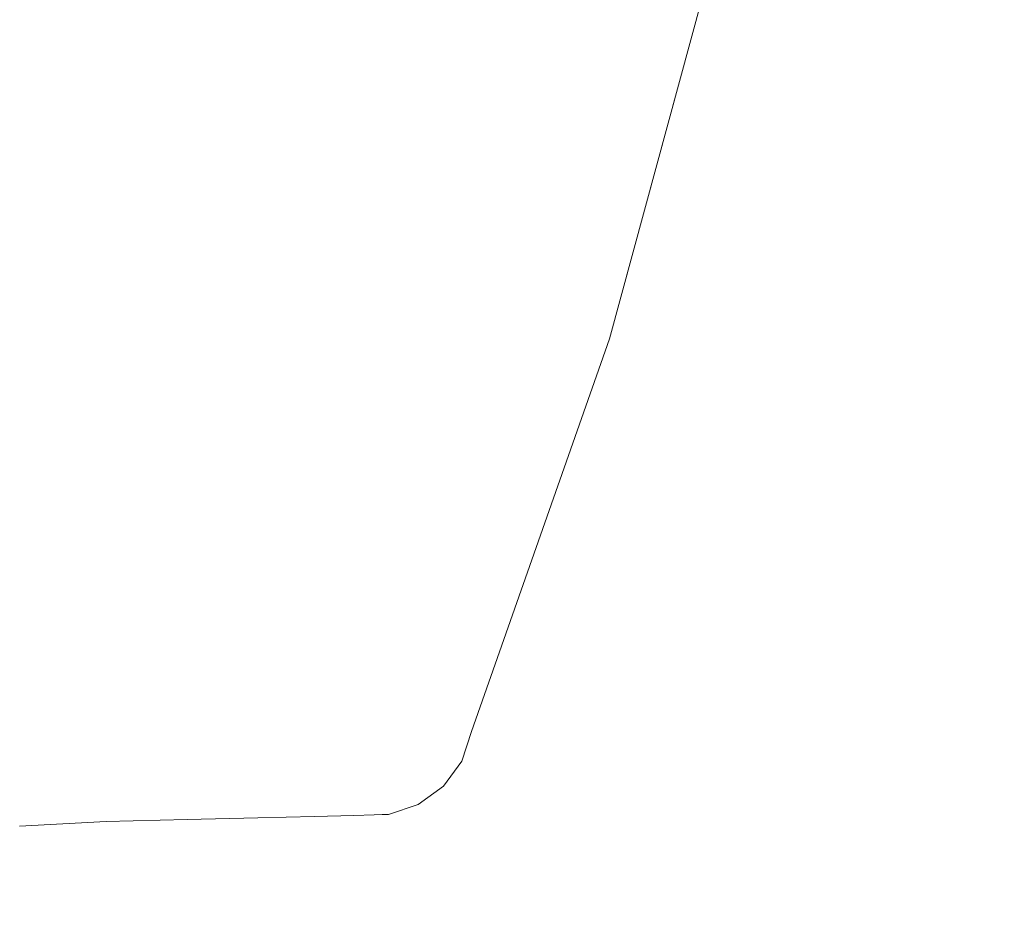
# Model space of a CAD drawing. Header units: millimetres. Extents: x 58537 to 97688, y -8921 to 14216.
# Tile 110 of 189: x 68731 to 68838, y 3295 to 3392. Entities that reach past the tile are written whole.
import ezdxf

# ---------------------------------------------------------------- set-up
doc = ezdxf.new("R2010")
doc.units = ezdxf.units.MM
doc.header["$MEASUREMENT"] = 0
doc.linetypes.add('Wipeout_Contour', pattern=[1000, 0, -1000])
doc.layers.add('Nowe_A-Armatura', color=7, linetype='Continuous')
doc.layers.add('Nowe_A-Wymiary-Zewnętrzne', color=7, linetype='Continuous')
doc.layers.add('Nowe_A-Armatura_Nr_pióra__1', color=7, linetype='Continuous', lineweight=13)
doc.layers.add('Nowe_A-Wymiary-Zewnętrzne_Nr_pióra__46', color=5, linetype='Continuous', lineweight=15)
doc.layers.add('Nowe_A-Wymiary-Zewnętrzne_Nr_pióra__45', color=7, linetype='Continuous', lineweight=15, true_color=0x40a5ff)
doc.layers.add('Nowe_A-Wymiary-Zewnętrzne_Nr_pióra__85', color=7, linetype='Continuous', lineweight=13, true_color=0x80c2ff)
doc.styles.add('STYL_AUTOMATYCZNY_2', font='arial.ttf')
doc.dimstyles.new('STYL_AUTOMATYCZNY__1', dxfattribs={"dimtxt": 125, "dimasz": 47.5, "dimexe": 0.18, "dimexo": 20, "dimgap": 0, "dimtad": 1, "dimdec": 1, "dimlfac": 0.1, "dimzin": 0, "dimdsep": 46, "dimtxsty": 'STYL_AUTOMATYCZNY_2', "dimblk": 'ARROWHEAD_11', "dimblk1": 'ARROWHEAD_11', "dimblk2": 'ARROWHEAD_11', "dimcen": 0.09, "dimclrd": 256, "dimclre": 256, "dimclrt": 5, "dimadec": 1, "dimazin": 0, "dimtfac": 1, "dimtdec": 4, "dimtmove": 0, "dimatfit": 3, "dimfxl": 0, "dimtolj": 1, "dimtzin": 0, "dimarcsym": 0})

# ---------------------------------------------------------------- blocks, each defined once
blk = doc.blocks.new('ElemPrzekroju_168')
at = {"color": 254, "linetype": 'Wipeout_Contour', "lineweight": 0, "ltscale": 1514354.084346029}
blk.add_wipeout([(68617.59, 3301.97), (68617.59, 2890), (69094.59, 2890), (68802.68, 3385.7), (68795.06, 3357.67), (68780.11, 3315.14), (68779.04, 3311.92), (68777.05, 3309.2), (68774.32, 3307.2), (68771.11, 3306.14), (68770.93, 3306.13), (68770.42, 3306.12), (68769.57, 3306.09), (68767.36, 3306.04), (68763.08, 3305.93), (68756.94, 3305.78), (68749.29, 3305.58), (68740.54, 3305.36), (68731.15, 3304.88), (68699.65, 3304.08), (68668.01, 3303.26), (68636.29, 3302.45)], dxfattribs=at).dxf.layer = 'Nowe_A-Armatura'
at = {"color": 254, "linetype": 'Wipeout_Contour', "lineweight": 0, "ltscale": 1449158.234473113}
blk.add_wipeout([(68694.25, 3580), (68700.17, 3579), (68842.29, 3579), (68834.76, 3534.38), (68827.39, 3489.67), (68818.01, 3445.32), (68806.93, 3401.37), (68802.68, 3385.7), (69094.59, 2890), (69094.59, 3700), (69007.54, 3700), (69007.33, 3699.27), (69001.28, 3681.63), (68994.49, 3664.25), (68987.27, 3647.06), (68979.72, 3630), (68954.72, 3630), (68952.32, 3617), (68948.76, 3604.26), (68944.09, 3591.9), (68938.32, 3580)], dxfattribs=at).dxf.layer = 'Nowe_A-Armatura'
blk = doc.blocks.new('ElemPrzekroju_169')
at = {"color": 254, "linetype": 'Wipeout_Contour', "lineweight": 0, "ltscale": 206415.489144}
blk.add_wipeout([(68743.35, 3356.61), (68699.65, 3313.08), (68731.15, 3313.88)], dxfattribs=at).dxf.layer = 'Nowe_A-Armatura'
at = {"color": 254, "linetype": 'Wipeout_Contour', "lineweight": 0, "ltscale": 206552.210263}
blk.add_wipeout([(68773.63, 3307.19), (68769.57, 3306.09), (68770.42, 3306.12)], dxfattribs=at).dxf.layer = 'Nowe_A-Armatura'
at = {"color": 254, "linetype": 'Wipeout_Contour', "lineweight": 0, "ltscale": 206397.514277}
blk.add_wipeout([(68699.65, 3313.08), (68743.35, 3356.61), (68710.6, 3355.97)], dxfattribs=at).dxf.layer = 'Nowe_A-Armatura'
at = {"color": 254, "linetype": 'Wipeout_Contour', "lineweight": 0, "ltscale": 206554.075595}
blk.add_wipeout([(68772.77, 3307.16), (68769.57, 3306.09), (68773.63, 3307.19)], dxfattribs=at).dxf.layer = 'Nowe_A-Armatura'
at = {"color": 254, "linetype": 'Wipeout_Contour', "lineweight": 0, "ltscale": 206454.023175}
blk.add_wipeout([(68752.53, 3400.5), (68710.6, 3355.97), (68743.35, 3356.61)], dxfattribs=at).dxf.layer = 'Nowe_A-Armatura'
at = {"color": 254, "linetype": 'Wipeout_Contour', "lineweight": 0, "ltscale": 206554.162911}
blk.add_wipeout([(68774.15, 3307.2), (68770.42, 3306.12), (68770.93, 3306.13)], dxfattribs=at).dxf.layer = 'Nowe_A-Armatura'
at = {"color": 254, "linetype": 'Wipeout_Contour', "lineweight": 0, "ltscale": 206431.729202}
blk.add_wipeout([(68710.6, 3355.97), (68752.53, 3400.5), (68718.25, 3400.02)], dxfattribs=at).dxf.layer = 'Nowe_A-Armatura'
at = {"color": 254, "linetype": 'Wipeout_Contour', "lineweight": 0, "ltscale": 206556.234213}
blk.add_wipeout([(68773.63, 3307.19), (68770.42, 3306.12), (68774.15, 3307.2)], dxfattribs=at).dxf.layer = 'Nowe_A-Armatura'
at = {"color": 254, "linetype": 'Wipeout_Contour', "lineweight": 0, "ltscale": 206470.755314}
blk.add_wipeout([(68755.25, 3356.88), (68731.15, 3313.88), (68742.77, 3314.18)], dxfattribs=at).dxf.layer = 'Nowe_A-Armatura'
at = {"color": 254, "linetype": 'Wipeout_Contour', "lineweight": 0, "ltscale": 206548.089494}
blk.add_wipeout([(68772.77, 3307.16), (68767.36, 3306.04), (68769.57, 3306.09)], dxfattribs=at).dxf.layer = 'Nowe_A-Armatura'
at = {"color": 254, "linetype": 'Wipeout_Contour', "lineweight": 0, "ltscale": 206473.410651}
blk.add_wipeout([(68731.15, 3313.88), (68755.25, 3356.88), (68743.35, 3356.61)], dxfattribs=at).dxf.layer = 'Nowe_A-Armatura'
at = {"color": 254, "linetype": 'Wipeout_Contour', "lineweight": 0, "ltscale": 206548.826582}
blk.add_wipeout([(68767.36, 3306.04), (68772.77, 3307.16), (68770.36, 3307.11)], dxfattribs=at).dxf.layer = 'Nowe_A-Armatura'
at = {"color": 254, "linetype": 'Wipeout_Contour', "lineweight": 0, "ltscale": 206511.160928}
blk.add_wipeout([(68764.81, 3400.72), (68743.35, 3356.61), (68755.25, 3356.88)], dxfattribs=at).dxf.layer = 'Nowe_A-Armatura'
at = {"color": 254, "linetype": 'Wipeout_Contour', "lineweight": 0, "ltscale": 206455.110823}
blk.add_wipeout([(68742.77, 3314.18), (68731.15, 3310.67), (68742.45, 3311)], dxfattribs=at).dxf.layer = 'Nowe_A-Armatura'
at = {"color": 254, "linetype": 'Wipeout_Contour', "lineweight": 0, "ltscale": 206555.111179}
blk.add_wipeout([(68774.32, 3307.2), (68770.93, 3306.13), (68771.11, 3306.14)], dxfattribs=at).dxf.layer = 'Nowe_A-Armatura'
at = {"color": 254, "linetype": 'Wipeout_Contour', "lineweight": 0, "ltscale": 206510.7624}
blk.add_wipeout([(68743.35, 3356.61), (68764.81, 3400.72), (68752.53, 3400.5)], dxfattribs=at).dxf.layer = 'Nowe_A-Armatura'
at = {"color": 254, "linetype": 'Wipeout_Contour', "lineweight": 0, "ltscale": 206444.978025}
blk.add_wipeout([(68731.15, 3310.67), (68742.77, 3314.18), (68731.15, 3313.88)], dxfattribs=at).dxf.layer = 'Nowe_A-Armatura'
at = {"color": 254, "linetype": 'Wipeout_Contour', "lineweight": 0, "ltscale": 206557.431105}
blk.add_wipeout([(68774.15, 3307.2), (68771.02, 3306.16), (68774.32, 3307.2)], dxfattribs=at).dxf.layer = 'Nowe_A-Armatura'
at = {"layer": 'Nowe_A-Armatura_Nr_pióra__1', "color": 7, "linetype": 'Continuous', "lineweight": 13}
blk.add_line((68770.93, 3306.13), (68771.11, 3306.14), dxfattribs=at)
at = {"color": 254, "linetype": 'Wipeout_Contour', "lineweight": 0, "ltscale": 206504.50489}
blk.add_wipeout([(68766.53, 3357.11), (68742.77, 3314.18), (68753.59, 3314.45)], dxfattribs=at).dxf.layer = 'Nowe_A-Armatura'
at = {"color": 254, "linetype": 'Wipeout_Contour', "lineweight": 0, "ltscale": 206561.511215}
blk.add_wipeout([(68776.36, 3309.18), (68772.77, 3307.16), (68773.63, 3307.19)], dxfattribs=at).dxf.layer = 'Nowe_A-Armatura'
at = {"color": 254, "linetype": 'Wipeout_Contour', "lineweight": 0, "ltscale": 206508.193126}
blk.add_wipeout([(68742.77, 3314.18), (68766.53, 3357.11), (68755.25, 3356.88)], dxfattribs=at).dxf.layer = 'Nowe_A-Armatura'
at = {"color": 254, "linetype": 'Wipeout_Contour', "lineweight": 0, "ltscale": 206563.002025}
blk.add_wipeout([(68772.77, 3307.16), (68776.36, 3309.18), (68775.51, 3309.16)], dxfattribs=at).dxf.layer = 'Nowe_A-Armatura'
at = {"color": 254, "linetype": 'Wipeout_Contour', "lineweight": 0, "ltscale": 206557.153174}
blk.add_wipeout([(68775.51, 3309.16), (68770.36, 3307.11), (68772.77, 3307.16)], dxfattribs=at).dxf.layer = 'Nowe_A-Armatura'
at = {"color": 254, "linetype": 'Wipeout_Contour', "lineweight": 0, "ltscale": 206557.429077}
blk.add_wipeout([(68772.94, 3309.1), (68770.36, 3307.11), (68775.51, 3309.16)], dxfattribs=at).dxf.layer = 'Nowe_A-Armatura'
at = {"color": 254, "linetype": 'Wipeout_Contour', "lineweight": 0, "ltscale": 206563.482941}
blk.add_wipeout([(68773.63, 3307.19), (68774.15, 3307.2), (68776.87, 3309.19)], dxfattribs=at).dxf.layer = 'Nowe_A-Armatura'
at = {"color": 254, "linetype": 'Wipeout_Contour', "lineweight": 0, "ltscale": 206539.009962}
blk.add_wipeout([(68770.36, 3307.11), (68763.08, 3305.93), (68767.36, 3306.04)], dxfattribs=at).dxf.layer = 'Nowe_A-Armatura'
at = {"color": 254, "linetype": 'Wipeout_Contour', "lineweight": 0, "ltscale": 206565.154584}
blk.add_wipeout([(68776.36, 3309.18), (68773.63, 3307.19), (68776.87, 3309.19)], dxfattribs=at).dxf.layer = 'Nowe_A-Armatura'
at = {"color": 254, "linetype": 'Wipeout_Contour', "lineweight": 0, "ltscale": 206537.559162}
blk.add_wipeout([(68763.08, 3305.93), (68770.36, 3307.11), (68765.58, 3306.99)], dxfattribs=at).dxf.layer = 'Nowe_A-Armatura'
at = {"layer": 'Nowe_A-Armatura_Nr_pióra__1', "color": 7, "linetype": 'Continuous', "lineweight": 13}
for p, q in [((68767.36, 3306.04), (68769.57, 3306.09)), ((68769.57, 3306.09), (68770.42, 3306.12)), ((68770.42, 3306.12), (68770.93, 3306.13))]:
    blk.add_line(p, q, dxfattribs=at)
at = {"color": 254, "linetype": 'Wipeout_Contour', "lineweight": 0, "ltscale": 206569.226903}
blk.add_wipeout([(68778.36, 3311.91), (68775.51, 3309.16), (68776.36, 3309.18)], dxfattribs=at).dxf.layer = 'Nowe_A-Armatura'
at = {"color": 254, "linetype": 'Wipeout_Contour', "lineweight": 0, "ltscale": 206523.6881}
blk.add_wipeout([(68765.58, 3306.99), (68756.94, 3305.78), (68763.08, 3305.93)], dxfattribs=at).dxf.layer = 'Nowe_A-Armatura'
at = {"color": 254, "linetype": 'Wipeout_Contour', "lineweight": 0, "ltscale": 206570.140268}
blk.add_wipeout([(68775.51, 3309.16), (68778.36, 3311.91), (68777.5, 3311.89)], dxfattribs=at).dxf.layer = 'Nowe_A-Armatura'
at = {"color": 254, "linetype": 'Wipeout_Contour', "lineweight": 0, "ltscale": 206519.983109}
blk.add_wipeout([(68758.79, 3306.83), (68756.94, 3305.78), (68765.58, 3306.99)], dxfattribs=at).dxf.layer = 'Nowe_A-Armatura'
at = {"layer": 'Nowe_A-Armatura_Nr_pióra__1', "color": 7, "linetype": 'Continuous', "lineweight": 13}
blk.add_line((68763.08, 3305.93), (68767.36, 3306.04), dxfattribs=at)
at = {"color": 254, "linetype": 'Wipeout_Contour', "lineweight": 0, "ltscale": 206564.680614}
blk.add_wipeout([(68777.5, 3311.89), (68772.94, 3309.1), (68775.51, 3309.16)], dxfattribs=at).dxf.layer = 'Nowe_A-Armatura'
at = {"color": 254, "linetype": 'Wipeout_Contour', "lineweight": 0, "ltscale": 206503.020358}
blk.add_wipeout([(68758.79, 3306.83), (68749.29, 3305.58), (68756.94, 3305.78)], dxfattribs=at).dxf.layer = 'Nowe_A-Armatura'
at = {"color": 254, "linetype": 'Wipeout_Contour', "lineweight": 0, "ltscale": 206564.342467}
blk.add_wipeout([(68772.94, 3309.1), (68777.5, 3311.89), (68774.85, 3311.83)], dxfattribs=at).dxf.layer = 'Nowe_A-Armatura'
at = {"color": 254, "linetype": 'Wipeout_Contour', "lineweight": 0, "ltscale": 206497.277855}
blk.add_wipeout([(68749.29, 3305.58), (68758.79, 3306.83), (68750.43, 3306.62)], dxfattribs=at).dxf.layer = 'Nowe_A-Armatura'
at = {"layer": 'Nowe_A-Armatura_Nr_pióra__1', "color": 7, "linetype": 'Continuous', "lineweight": 13}
blk.add_line((68756.94, 3305.78), (68763.08, 3305.93), dxfattribs=at)
at = {"color": 254, "linetype": 'Wipeout_Contour', "lineweight": 0, "ltscale": 206571.203008}
blk.add_wipeout([(68776.36, 3309.18), (68776.87, 3309.19), (68778.87, 3311.92)], dxfattribs=at).dxf.layer = 'Nowe_A-Armatura'
at = {"color": 254, "linetype": 'Wipeout_Contour', "lineweight": 0, "ltscale": 206478.181163}
blk.add_wipeout([(68750.43, 3306.62), (68740.54, 3305.36), (68749.29, 3305.58)], dxfattribs=at).dxf.layer = 'Nowe_A-Armatura'
at = {"color": 254, "linetype": 'Wipeout_Contour', "lineweight": 0, "ltscale": 206572.273859}
blk.add_wipeout([(68778.36, 3311.91), (68776.36, 3309.18), (68778.87, 3311.92)], dxfattribs=at).dxf.layer = 'Nowe_A-Armatura'
at = {"color": 254, "linetype": 'Wipeout_Contour', "lineweight": 0, "ltscale": 206470.824529}
blk.add_wipeout([(68740.54, 3305.36), (68750.43, 3306.62), (68741.02, 3306.39)], dxfattribs=at).dxf.layer = 'Nowe_A-Armatura'
at = {"layer": 'Nowe_A-Armatura_Nr_pióra__1', "color": 7, "linetype": 'Continuous', "lineweight": 13}
blk.add_line((68749.29, 3305.58), (68756.94, 3305.78), dxfattribs=at)
at = {"color": 254, "linetype": 'Wipeout_Contour', "lineweight": 0, "ltscale": 206574.538082}
blk.add_wipeout([(68779.42, 3315.12), (68777.5, 3311.89), (68778.36, 3311.91)], dxfattribs=at).dxf.layer = 'Nowe_A-Armatura'
at = {"color": 254, "linetype": 'Wipeout_Contour', "lineweight": 0, "ltscale": 206564.436815}
blk.add_wipeout([(68777.05, 3309.2), (68774.15, 3307.2), (68774.32, 3307.2)], dxfattribs=at).dxf.layer = 'Nowe_A-Armatura'
at = {"color": 254, "linetype": 'Wipeout_Contour', "lineweight": 0, "ltscale": 206450.558515}
blk.add_wipeout([(68741.02, 3306.39), (68731.15, 3304.88), (68740.54, 3305.36)], dxfattribs=at).dxf.layer = 'Nowe_A-Armatura'
at = {"color": 254, "linetype": 'Wipeout_Contour', "lineweight": 0, "ltscale": 206574.838253}
blk.add_wipeout([(68777.5, 3311.89), (68779.42, 3315.12), (68778.57, 3315.09)], dxfattribs=at).dxf.layer = 'Nowe_A-Armatura'
at = {"color": 254, "linetype": 'Wipeout_Contour', "lineweight": 0, "ltscale": 206566.252287}
blk.add_wipeout([(68774.15, 3307.2), (68777.05, 3309.2), (68776.87, 3309.19)], dxfattribs=at).dxf.layer = 'Nowe_A-Armatura'
at = {"color": 254, "linetype": 'Wipeout_Contour', "lineweight": 0, "ltscale": 206442.1803}
blk.add_wipeout([(68731.15, 3304.88), (68741.02, 3306.39), (68731.15, 3305.95)], dxfattribs=at).dxf.layer = 'Nowe_A-Armatura'
at = {"layer": 'Nowe_A-Armatura_Nr_pióra__1', "color": 7, "linetype": 'Continuous', "lineweight": 13}
blk.add_line((68731.15, 3304.88), (68740.54, 3305.36), dxfattribs=at)
at = {"color": 254, "linetype": 'Wipeout_Contour', "lineweight": 0, "ltscale": 206569.910638}
blk.add_wipeout([(68778.57, 3315.09), (68774.85, 3311.83), (68777.5, 3311.89)], dxfattribs=at).dxf.layer = 'Nowe_A-Armatura'
at = {"color": 254, "linetype": 'Wipeout_Contour', "lineweight": 0, "ltscale": 206451.991024}
blk.add_wipeout([(68741.77, 3308.32), (68731.15, 3305.95), (68741.02, 3306.39)], dxfattribs=at).dxf.layer = 'Nowe_A-Armatura'
at = {"color": 254, "linetype": 'Wipeout_Contour', "lineweight": 0, "ltscale": 206568.918688}
blk.add_wipeout([(68774.85, 3311.83), (68778.57, 3315.09), (68775.87, 3315.03)], dxfattribs=at).dxf.layer = 'Nowe_A-Armatura'
at = {"color": 254, "linetype": 'Wipeout_Contour', "lineweight": 0, "ltscale": 206443.173268}
blk.add_wipeout([(68731.15, 3305.95), (68741.77, 3308.32), (68731.15, 3307.95)], dxfattribs=at).dxf.layer = 'Nowe_A-Armatura'
at = {"layer": 'Nowe_A-Armatura_Nr_pióra__1', "color": 7, "linetype": 'Continuous', "lineweight": 13}
blk.add_line((68740.54, 3305.36), (68749.29, 3305.58), dxfattribs=at)
at = {"color": 254, "linetype": 'Wipeout_Contour', "lineweight": 0, "ltscale": 206576.550801}
blk.add_wipeout([(68778.36, 3311.91), (68778.87, 3311.92), (68779.93, 3315.13)], dxfattribs=at).dxf.layer = 'Nowe_A-Armatura'
at = {"color": 254, "linetype": 'Wipeout_Contour', "lineweight": 0, "ltscale": 206453.725117}
blk.add_wipeout([(68742.45, 3311), (68731.15, 3307.95), (68741.77, 3308.32)], dxfattribs=at).dxf.layer = 'Nowe_A-Armatura'
at = {"color": 254, "linetype": 'Wipeout_Contour', "lineweight": 0, "ltscale": 206576.95246}
blk.add_wipeout([(68779.42, 3315.12), (68778.36, 3311.91), (68779.93, 3315.13)], dxfattribs=at).dxf.layer = 'Nowe_A-Armatura'
at = {"color": 254, "linetype": 'Wipeout_Contour', "lineweight": 0, "ltscale": 206444.214744}
blk.add_wipeout([(68731.15, 3307.95), (68742.45, 3311), (68731.15, 3310.67)], dxfattribs=at).dxf.layer = 'Nowe_A-Armatura'
at = {"color": 254, "linetype": 'Wipeout_Contour', "lineweight": 0, "ltscale": 206594.263726}
blk.add_wipeout([(68794.27, 3357.65), (68778.57, 3315.09), (68779.42, 3315.12)], dxfattribs=at).dxf.layer = 'Nowe_A-Armatura'
at = {"color": 254, "linetype": 'Wipeout_Contour', "lineweight": 0, "ltscale": 206487.808458}
blk.add_wipeout([(68753.59, 3314.45), (68742.45, 3311), (68753.01, 3311.27)], dxfattribs=at).dxf.layer = 'Nowe_A-Armatura'
at = {"color": 254, "linetype": 'Wipeout_Contour', "lineweight": 0, "ltscale": 206572.183203}
blk.add_wipeout([(68779.04, 3311.92), (68776.87, 3309.19), (68777.05, 3309.2)], dxfattribs=at).dxf.layer = 'Nowe_A-Armatura'
at = {"color": 254, "linetype": 'Wipeout_Contour', "lineweight": 0, "ltscale": 206481.386776}
blk.add_wipeout([(68751.82, 3308.58), (68741.02, 3306.39), (68750.43, 3306.62)], dxfattribs=at).dxf.layer = 'Nowe_A-Armatura'
at = {"color": 254, "linetype": 'Wipeout_Contour', "lineweight": 0, "ltscale": 206609.334113}
blk.add_wipeout([(68778.57, 3315.09), (68794.27, 3357.65), (68793.28, 3357.64)], dxfattribs=at).dxf.layer = 'Nowe_A-Armatura'
at = {"color": 254, "linetype": 'Wipeout_Contour', "lineweight": 0, "ltscale": 206478.68563}
blk.add_wipeout([(68742.45, 3311), (68753.59, 3314.45), (68742.77, 3314.18)], dxfattribs=at).dxf.layer = 'Nowe_A-Armatura'
at = {"color": 254, "linetype": 'Wipeout_Contour', "lineweight": 0, "ltscale": 206573.345771}
blk.add_wipeout([(68776.87, 3309.19), (68779.04, 3311.92), (68778.87, 3311.92)], dxfattribs=at).dxf.layer = 'Nowe_A-Armatura'
at = {"color": 254, "linetype": 'Wipeout_Contour', "lineweight": 0, "ltscale": 206473.650482}
blk.add_wipeout([(68741.02, 3306.39), (68751.82, 3308.58), (68741.77, 3308.32)], dxfattribs=at).dxf.layer = 'Nowe_A-Armatura'
at = {"color": 254, "linetype": 'Wipeout_Contour', "lineweight": 0, "ltscale": 206589.618374}
blk.add_wipeout([(68793.28, 3357.64), (68775.87, 3315.03), (68778.57, 3315.09)], dxfattribs=at).dxf.layer = 'Nowe_A-Armatura'
at = {"color": 254, "linetype": 'Wipeout_Contour', "lineweight": 0, "ltscale": 206602.816638}
blk.add_wipeout([(68775.87, 3315.03), (68793.28, 3357.64), (68790.35, 3357.58)], dxfattribs=at).dxf.layer = 'Nowe_A-Armatura'
at = {"color": 254, "linetype": 'Wipeout_Contour', "lineweight": 0, "ltscale": 206546.033326}
blk.add_wipeout([(68755.25, 3356.88), (68766.53, 3357.11), (68776.48, 3400.92)], dxfattribs=at).dxf.layer = 'Nowe_A-Armatura'
at = {"color": 254, "linetype": 'Wipeout_Contour', "lineweight": 0, "ltscale": 206596.247223}
blk.add_wipeout([(68779.42, 3315.12), (68779.93, 3315.13), (68794.87, 3357.67)], dxfattribs=at).dxf.layer = 'Nowe_A-Armatura'
at = {"color": 254, "linetype": 'Wipeout_Contour', "lineweight": 0, "ltscale": 206546.577314}
blk.add_wipeout([(68755.25, 3356.88), (68776.48, 3400.92), (68764.81, 3400.72)], dxfattribs=at).dxf.layer = 'Nowe_A-Armatura'
at = {"color": 254, "linetype": 'Wipeout_Contour', "lineweight": 0, "ltscale": 206611.748746}
blk.add_wipeout([(68779.42, 3315.12), (68794.87, 3357.67), (68794.27, 3357.65)], dxfattribs=at).dxf.layer = 'Nowe_A-Armatura'
at = {"color": 254, "linetype": 'Wipeout_Contour', "lineweight": 0, "ltscale": 206534.805997}
blk.add_wipeout([(68776.53, 3357.32), (68753.59, 3314.45), (68763.03, 3314.7)], dxfattribs=at).dxf.layer = 'Nowe_A-Armatura'
at = {"color": 254, "linetype": 'Wipeout_Contour', "lineweight": 0, "ltscale": 206577.602647}
blk.add_wipeout([(68780.11, 3315.14), (68778.87, 3311.92), (68779.04, 3311.92)], dxfattribs=at).dxf.layer = 'Nowe_A-Armatura'
at = {"color": 254, "linetype": 'Wipeout_Contour', "lineweight": 0, "ltscale": 206540.253711}
blk.add_wipeout([(68753.59, 3314.45), (68776.53, 3357.32), (68766.53, 3357.11)], dxfattribs=at).dxf.layer = 'Nowe_A-Armatura'
at = {"color": 254, "linetype": 'Wipeout_Contour', "lineweight": 0, "ltscale": 206577.978217}
blk.add_wipeout([(68778.87, 3311.92), (68780.11, 3315.14), (68779.93, 3315.13)], dxfattribs=at).dxf.layer = 'Nowe_A-Armatura'
at = {"layer": 'Nowe_A-Armatura_Nr_pióra__1', "color": 7, "linetype": 'Continuous', "lineweight": 13}
blk.add_line((68779.04, 3311.92), (68777.05, 3309.2), dxfattribs=at)
at = {"color": 254, "linetype": 'Wipeout_Contour', "lineweight": 0, "ltscale": 206597.159345}
blk.add_wipeout([(68795.06, 3357.67), (68779.93, 3315.13), (68780.11, 3315.14)], dxfattribs=at).dxf.layer = 'Nowe_A-Armatura'
at = {"color": 254, "linetype": 'Wipeout_Contour', "lineweight": 0, "ltscale": 206517.076619}
blk.add_wipeout([(68763.03, 3314.7), (68753.01, 3311.27), (68762.25, 3311.5)], dxfattribs=at).dxf.layer = 'Nowe_A-Armatura'
at = {"color": 254, "linetype": 'Wipeout_Contour', "lineweight": 0, "ltscale": 206613.028197}
blk.add_wipeout([(68794.87, 3357.67), (68779.93, 3315.13), (68795.06, 3357.67)], dxfattribs=at).dxf.layer = 'Nowe_A-Armatura'
at = {"color": 254, "linetype": 'Wipeout_Contour', "lineweight": 0, "ltscale": 206509.474711}
blk.add_wipeout([(68753.01, 3311.27), (68763.03, 3314.7), (68753.59, 3314.45)], dxfattribs=at).dxf.layer = 'Nowe_A-Armatura'
at = {"color": 254, "linetype": 'Wipeout_Contour', "lineweight": 0, "ltscale": 206577.726334}
blk.add_wipeout([(68786.86, 3401.08), (68766.53, 3357.11), (68776.53, 3357.32)], dxfattribs=at).dxf.layer = 'Nowe_A-Armatura'
at = {"color": 254, "linetype": 'Wipeout_Contour', "lineweight": 0, "ltscale": 206641.622409}
blk.add_wipeout([(68805.87, 3401.36), (68793.28, 3357.64), (68794.27, 3357.65)], dxfattribs=at).dxf.layer = 'Nowe_A-Armatura'
at = {"color": 254, "linetype": 'Wipeout_Contour', "lineweight": 0, "ltscale": 206484.996515}
blk.add_wipeout([(68753.01, 3311.27), (68741.77, 3308.32), (68751.82, 3308.58)], dxfattribs=at).dxf.layer = 'Nowe_A-Armatura'
at = {"color": 254, "linetype": 'Wipeout_Contour', "lineweight": 0, "ltscale": 206579.863086}
blk.add_wipeout([(68776.48, 3400.92), (68766.53, 3357.11), (68786.86, 3401.08)], dxfattribs=at).dxf.layer = 'Nowe_A-Armatura'
at = {"color": 254, "linetype": 'Wipeout_Contour', "lineweight": 0, "ltscale": 206653.256779}
blk.add_wipeout([(68793.28, 3357.64), (68805.87, 3401.36), (68804.54, 3401.34)], dxfattribs=at).dxf.layer = 'Nowe_A-Armatura'
at = {"color": 254, "linetype": 'Wipeout_Contour', "lineweight": 0, "ltscale": 206476.626838}
blk.add_wipeout([(68741.77, 3308.32), (68753.01, 3311.27), (68742.45, 3311)], dxfattribs=at).dxf.layer = 'Nowe_A-Armatura'
at = {"color": 254, "linetype": 'Wipeout_Contour', "lineweight": 0, "ltscale": 206636.240398}
blk.add_wipeout([(68804.54, 3401.34), (68790.35, 3357.58), (68793.28, 3357.64)], dxfattribs=at).dxf.layer = 'Nowe_A-Armatura'
at = {"color": 254, "linetype": 'Wipeout_Contour', "lineweight": 0, "ltscale": 206559.967747}
blk.add_wipeout([(68784.63, 3357.47), (68763.03, 3314.7), (68770.59, 3314.89)], dxfattribs=at).dxf.layer = 'Nowe_A-Armatura'
at = {"color": 254, "linetype": 'Wipeout_Contour', "lineweight": 0, "ltscale": 206508.112104}
blk.add_wipeout([(68760.71, 3308.79), (68750.43, 3306.62), (68758.79, 3306.83)], dxfattribs=at).dxf.layer = 'Nowe_A-Armatura'
at = {"color": 254, "linetype": 'Wipeout_Contour', "lineweight": 0, "ltscale": 206645.918191}
blk.add_wipeout([(68790.35, 3357.58), (68804.54, 3401.34), (68801.35, 3401.29)], dxfattribs=at).dxf.layer = 'Nowe_A-Armatura'
at = {"color": 254, "linetype": 'Wipeout_Contour', "lineweight": 0, "ltscale": 206567.729742}
blk.add_wipeout([(68776.53, 3357.32), (68763.03, 3314.7), (68784.63, 3357.47)], dxfattribs=at).dxf.layer = 'Nowe_A-Armatura'
at = {"color": 254, "linetype": 'Wipeout_Contour', "lineweight": 0, "ltscale": 206501.945592}
blk.add_wipeout([(68750.43, 3306.62), (68760.71, 3308.79), (68751.82, 3308.58)], dxfattribs=at).dxf.layer = 'Nowe_A-Armatura'
at = {"color": 254, "linetype": 'Wipeout_Contour', "lineweight": 0, "ltscale": 206644.037444}
blk.add_wipeout([(68806.67, 3401.37), (68794.27, 3357.65), (68794.87, 3357.67)], dxfattribs=at).dxf.layer = 'Nowe_A-Armatura'
at = {"color": 254, "linetype": 'Wipeout_Contour', "lineweight": 0, "ltscale": 206541.337733}
blk.add_wipeout([(68762.25, 3311.5), (68769.67, 3311.69), (68770.59, 3314.89)], dxfattribs=at).dxf.layer = 'Nowe_A-Armatura'
at = {"color": 254, "linetype": 'Wipeout_Contour', "lineweight": 0, "ltscale": 206656.337067}
blk.add_wipeout([(68794.27, 3357.65), (68806.67, 3401.37), (68805.87, 3401.36)], dxfattribs=at).dxf.layer = 'Nowe_A-Armatura'
at = {"color": 254, "linetype": 'Wipeout_Contour', "lineweight": 0, "ltscale": 206535.685922}
blk.add_wipeout([(68763.03, 3314.7), (68762.25, 3311.5), (68770.59, 3314.89)], dxfattribs=at).dxf.layer = 'Nowe_A-Armatura'
at = {"color": 254, "linetype": 'Wipeout_Contour', "lineweight": 0, "ltscale": 206645.121494}
blk.add_wipeout([(68794.87, 3357.67), (68795.06, 3357.67), (68806.93, 3401.37)], dxfattribs=at).dxf.layer = 'Nowe_A-Armatura'
at = {"color": 254, "linetype": 'Wipeout_Contour', "lineweight": 0, "ltscale": 206513.226911}
blk.add_wipeout([(68762.25, 3311.5), (68751.82, 3308.58), (68760.71, 3308.79)], dxfattribs=at).dxf.layer = 'Nowe_A-Armatura'
at = {"color": 254, "linetype": 'Wipeout_Contour', "lineweight": 0, "ltscale": 206657.94949}
blk.add_wipeout([(68806.67, 3401.37), (68794.87, 3357.67), (68806.93, 3401.37)], dxfattribs=at).dxf.layer = 'Nowe_A-Armatura'
at = {"color": 254, "linetype": 'Wipeout_Contour', "lineweight": 0, "ltscale": 206506.429235}
blk.add_wipeout([(68751.82, 3308.58), (68762.25, 3311.5), (68753.01, 3311.27)], dxfattribs=at).dxf.layer = 'Nowe_A-Armatura'
at = {"color": 254, "linetype": 'Wipeout_Contour', "lineweight": 0, "ltscale": 206604.337928}
blk.add_wipeout([(68795.32, 3401.2), (68776.53, 3357.32), (68784.63, 3357.47)], dxfattribs=at).dxf.layer = 'Nowe_A-Armatura'
at = {"color": 254, "linetype": 'Wipeout_Contour', "lineweight": 0, "ltscale": 206530.51808}
blk.add_wipeout([(68758.79, 3306.83), (68765.58, 3306.99), (68767.9, 3308.97)], dxfattribs=at).dxf.layer = 'Nowe_A-Armatura'
at = {"color": 254, "linetype": 'Wipeout_Contour', "lineweight": 0, "ltscale": 206608.628424}
blk.add_wipeout([(68776.53, 3357.32), (68795.32, 3401.2), (68786.86, 3401.08)], dxfattribs=at).dxf.layer = 'Nowe_A-Armatura'
at = {"color": 254, "linetype": 'Wipeout_Contour', "lineweight": 0, "ltscale": 206526.315539}
blk.add_wipeout([(68760.71, 3308.79), (68758.79, 3306.83), (68767.9, 3308.97)], dxfattribs=at).dxf.layer = 'Nowe_A-Armatura'
at = {"color": 254, "linetype": 'Wipeout_Contour', "lineweight": 0, "ltscale": 206578.599245}
blk.add_wipeout([(68790.35, 3357.58), (68770.59, 3314.89), (68775.87, 3315.03)], dxfattribs=at).dxf.layer = 'Nowe_A-Armatura'
at = {"color": 254, "linetype": 'Wipeout_Contour', "lineweight": 0, "ltscale": 206589.016264}
blk.add_wipeout([(68770.59, 3314.89), (68790.35, 3357.58), (68784.63, 3357.47)], dxfattribs=at).dxf.layer = 'Nowe_A-Armatura'
at = {"layer": 'Nowe_A-Armatura_Nr_pióra__1', "color": 7, "linetype": 'Continuous', "lineweight": 13}
blk.add_line((68780.11, 3315.14), (68779.04, 3311.92), dxfattribs=at)
at = {"color": 254, "linetype": 'Wipeout_Contour', "lineweight": 0, "ltscale": 206624.265451}
blk.add_wipeout([(68801.35, 3401.29), (68784.63, 3357.47), (68790.35, 3357.58)], dxfattribs=at).dxf.layer = 'Nowe_A-Armatura'
at = {"color": 254, "linetype": 'Wipeout_Contour', "lineweight": 0, "ltscale": 206559.266541}
blk.add_wipeout([(68775.87, 3315.03), (68769.67, 3311.69), (68774.85, 3311.83)], dxfattribs=at).dxf.layer = 'Nowe_A-Armatura'
at = {"color": 254, "linetype": 'Wipeout_Contour', "lineweight": 0, "ltscale": 206631.119778}
blk.add_wipeout([(68795.32, 3401.2), (68784.63, 3357.47), (68801.35, 3401.29)], dxfattribs=at).dxf.layer = 'Nowe_A-Armatura'
at = {"color": 254, "linetype": 'Wipeout_Contour', "lineweight": 0, "ltscale": 206555.893101}
blk.add_wipeout([(68769.67, 3311.69), (68775.87, 3315.03), (68770.59, 3314.89)], dxfattribs=at).dxf.layer = 'Nowe_A-Armatura'
at = {"layer": 'Nowe_A-Armatura_Nr_pióra__1', "color": 7, "linetype": 'Continuous', "lineweight": 13}
for p, q in [((68806.93, 3401.37), (68795.06, 3357.67)), ((68795.06, 3357.67), (68780.11, 3315.14))]:
    blk.add_line(p, q, dxfattribs=at)
at = {"color": 254, "linetype": 'Wipeout_Contour', "lineweight": 0, "ltscale": 206536.785481}
blk.add_wipeout([(68760.71, 3308.79), (68767.9, 3308.97), (68769.67, 3311.69)], dxfattribs=at).dxf.layer = 'Nowe_A-Armatura'
at = {"color": 254, "linetype": 'Wipeout_Contour', "lineweight": 0, "ltscale": 206531.933373}
blk.add_wipeout([(68762.25, 3311.5), (68760.71, 3308.79), (68769.67, 3311.69)], dxfattribs=at).dxf.layer = 'Nowe_A-Armatura'
at = {"color": 254, "linetype": 'Wipeout_Contour', "lineweight": 0, "ltscale": 206547.218208}
blk.add_wipeout([(68765.58, 3306.99), (68770.36, 3307.11), (68772.94, 3309.1)], dxfattribs=at).dxf.layer = 'Nowe_A-Armatura'
at = {"color": 254, "linetype": 'Wipeout_Contour', "lineweight": 0, "ltscale": 206545.229404}
blk.add_wipeout([(68765.58, 3306.99), (68772.94, 3309.1), (68767.9, 3308.97)], dxfattribs=at).dxf.layer = 'Nowe_A-Armatura'
at = {"layer": 'Nowe_A-Armatura_Nr_pióra__1', "color": 7, "linetype": 'Continuous', "lineweight": 13}
blk.add_line((68771.11, 3306.14), (68774.32, 3307.2), dxfattribs=at)
at = {"color": 254, "linetype": 'Wipeout_Contour', "lineweight": 0, "ltscale": 206554.268435}
blk.add_wipeout([(68774.85, 3311.83), (68767.9, 3308.97), (68772.94, 3309.1)], dxfattribs=at).dxf.layer = 'Nowe_A-Armatura'
at = {"color": 254, "linetype": 'Wipeout_Contour', "lineweight": 0, "ltscale": 206551.64318}
blk.add_wipeout([(68767.9, 3308.97), (68774.85, 3311.83), (68769.67, 3311.69)], dxfattribs=at).dxf.layer = 'Nowe_A-Armatura'
at = {"layer": 'Nowe_A-Armatura_Nr_pióra__1', "color": 7, "linetype": 'Continuous', "lineweight": 13}
blk.add_line((68777.05, 3309.2), (68774.32, 3307.2), dxfattribs=at)
blk = doc.blocks.new('*D977')
at = {"layer": 'Nowe_A-Wymiary-Zewnętrzne_Nr_pióra__45', "linetype": 'Continuous', "lineweight": 15, "true_color": 0x40a5ff}
for points in [[(66434, 5430), (66434.95, 5425.22), (66437.66, 5421.16), (66441.72, 5418.45), (66446.5, 5417.5), (66451.28, 5418.45), (66455.34, 5421.16), (66458.05, 5425.22), (66459, 5430), (66458.05, 5434.78), (66455.34, 5438.84), (66451.28, 5441.55), (66446.5, 5442.5), (66441.72, 5441.55), (66437.66, 5438.84), (66434.95, 5434.78)], [(66434, 2890), (66434.95, 2885.22), (66437.66, 2881.16), (66441.72, 2878.45), (66446.5, 2877.5), (66451.28, 2878.45), (66455.34, 2881.16), (66458.05, 2885.22), (66459, 2890), (66458.05, 2894.78), (66455.34, 2898.84), (66451.28, 2901.55), (66446.5, 2902.5), (66441.72, 2901.55), (66437.66, 2898.84), (66434.95, 2894.78)]]:
    blk.add_hatch(color=161, dxfattribs=at).paths.add_polyline_path(points)
at = {"layer": 'Nowe_A-Wymiary-Zewnętrzne_Nr_pióra__45', "color": 161, "linetype": 'Continuous', "lineweight": 15, "true_color": 0x40a5ff}
for centre in [(66446.5, 5430), (66446.5, 2890)]:
    blk.add_circle(centre, 12.5, dxfattribs=at)
at = {"layer": 'Nowe_A-Wymiary-Zewnętrzne_Nr_pióra__85', "color": 151, "linetype": 'Continuous', "lineweight": 13, "true_color": 0x80c2ff}
for p, q in [((66446.5, 2902.5), (66446.5, 5417.5)), ((66434, 2890), (66399.62, 2890)), ((66493.37, 2890), (66459, 2890))]:
    blk.add_line(p, q, dxfattribs=at)
at = {"layer": 'Nowe_A-Wymiary-Zewnętrzne_Nr_pióra__46', "color": 5, "lineweight": 15, "char_height": 125, "attachment_point": 7, "rotation": 90, "style": 'STYL_AUTOMATYCZNY_2'}
for s, insert in [('\\A1;{\\pql;\\fArial|b0|i0|c238|p0;\\W1.000000;21,0}', (66421.5, 5083.85)), ('\\A1;{\\pql;\\fArial|b0|i0|c238|p0;\\W1.000000;254,0}', (66421.5, 3945.5)), ('\\A1;{\\pql;\\fArial|b0|i0|c238|p0;\\W1.000000;14,0}', (66421.5, 2902.5))]:
    blk.add_mtext(s, dxfattribs=dict(at, insert=insert))
blk = doc.blocks.new('ARROWHEAD_11')
at = {"color": 0, "linetype": 'Continuous', "lineweight": 0}
blk.add_line((0, 0), (-1, 0), dxfattribs=at)
at = {"color": 0, "linetype": 'Continuous', "lineweight": 0, "const_width": 0.25, "flags": 128}
blk.add_lwpolyline([(-0.125, 0, 1), (0.125, 0, 1)], format="xyb", close=True, dxfattribs=at)
blk = doc.blocks.new('*D1017')
at = {"layer": 'Nowe_A-Wymiary-Zewnętrzne_Nr_pióra__45', "linetype": 'Continuous', "lineweight": 15, "true_color": 0x40a5ff}
for points in [[(93173.54, 5090), (93174.49, 5085.22), (93177.2, 5081.16), (93181.25, 5078.45), (93186.04, 5077.5), (93190.82, 5078.45), (93194.88, 5081.16), (93197.59, 5085.22), (93198.54, 5090), (93197.59, 5094.78), (93194.88, 5098.84), (93190.82, 5101.55), (93186.04, 5102.5), (93181.25, 5101.55), (93177.2, 5098.84), (93174.49, 5094.78)], [(93173.54, 2890), (93174.49, 2885.22), (93177.2, 2881.16), (93181.25, 2878.45), (93186.04, 2877.5), (93190.82, 2878.45), (93194.88, 2881.16), (93197.59, 2885.22), (93198.54, 2890), (93197.59, 2894.78), (93194.88, 2898.84), (93190.82, 2901.55), (93186.04, 2902.5), (93181.25, 2901.55), (93177.2, 2898.84), (93174.49, 2894.78)]]:
    blk.add_hatch(color=161, dxfattribs=at).paths.add_polyline_path(points)
at = {"layer": 'Nowe_A-Wymiary-Zewnętrzne_Nr_pióra__45', "color": 161, "linetype": 'Continuous', "lineweight": 15, "true_color": 0x40a5ff}
for centre in [(93186.04, 5090), (93186.04, 2890)]:
    blk.add_circle(centre, 12.5, dxfattribs=at)
at = {"layer": 'Nowe_A-Wymiary-Zewnętrzne_Nr_pióra__85', "color": 151, "linetype": 'Continuous', "lineweight": 13, "true_color": 0x80c2ff}
for p, q in [((93173.54, 5090), (93139.16, 5090)), ((93232.91, 5090), (93198.54, 5090)), ((93186.04, 2902.5), (93186.04, 5077.5)), ((93173.54, 2890), (93139.16, 2890)), ((93232.91, 2890), (93198.54, 2890))]:
    blk.add_line(p, q, dxfattribs=at)
at = {"layer": 'Nowe_A-Wymiary-Zewnętrzne_Nr_pióra__46', "color": 5, "lineweight": 15, "char_height": 125, "attachment_point": 7, "rotation": 90, "style": 'STYL_AUTOMATYCZNY_2'}
for s, insert in [('\\A1;{\\pql;\\fArial|b0|i0|c238|p0;\\W1.000000;220,0}', (93161.04, 3942.33)), ('\\A1;{\\pql;\\fArial|b0|i0|c238|p0;\\W1.000000;14,0}', (93161.04, 2902.5))]:
    blk.add_mtext(s, dxfattribs=dict(at, insert=insert))
blk = doc.blocks.new('*D1027')
at = {"layer": 'Nowe_A-Wymiary-Zewnętrzne_Nr_pióra__45', "linetype": 'Continuous', "lineweight": 15, "true_color": 0x40a5ff}
for points in [[(93506.73, 12845.37), (93507.68, 12840.59), (93510.39, 12836.54), (93514.45, 12833.83), (93519.23, 12832.87), (93524.01, 12833.83), (93528.07, 12836.54), (93530.78, 12840.59), (93531.73, 12845.37), (93530.78, 12850.16), (93528.07, 12854.21), (93524.01, 12856.92), (93519.23, 12857.87), (93514.45, 12856.92), (93510.39, 12854.21), (93507.68, 12850.16)], [(93506.73, -450), (93507.68, -454.78), (93510.39, -458.84), (93514.45, -461.55), (93519.23, -462.5), (93524.01, -461.55), (93528.07, -458.84), (93530.78, -454.78), (93531.73, -450), (93530.78, -445.22), (93528.07, -441.16), (93524.01, -438.45), (93519.23, -437.5), (93514.45, -438.45), (93510.39, -441.16), (93507.68, -445.22)]]:
    blk.add_hatch(color=161, dxfattribs=at).paths.add_polyline_path(points)
at = {"layer": 'Nowe_A-Wymiary-Zewnętrzne_Nr_pióra__45', "color": 161, "linetype": 'Continuous', "lineweight": 15, "true_color": 0x40a5ff}
for centre in [(93519.23, 12845.37), (93519.23, -450)]:
    blk.add_circle(centre, 12.5, dxfattribs=at)
at = {"layer": 'Nowe_A-Wymiary-Zewnętrzne_Nr_pióra__85', "color": 151, "linetype": 'Continuous', "lineweight": 13, "true_color": 0x80c2ff}
for p, q in [((93519.23, 12857.87), (93519.23, 12870.37)), ((93506.73, 12845.37), (93472.36, 12845.37)), ((93566.11, 12845.37), (93531.73, 12845.37)), ((93519.23, -437.5), (93519.23, 12832.87)), ((93506.73, -450), (93472.36, -450)), ((93566.11, -450), (93531.73, -450)), ((93519.23, -475), (93519.23, -462.5))]:
    blk.add_line(p, q, dxfattribs=at)
at = {"layer": 'Nowe_A-Wymiary-Zewnętrzne_Nr_pióra__46', "color": 5, "lineweight": 15, "insert": (93494.23, 5911.71), "char_height": 125, "attachment_point": 7, "rotation": 90, "style": 'STYL_AUTOMATYCZNY_2'}
blk.add_mtext('\\A1;{\\pql;\\fArial|b0|i0|c238|p0;\\W1.000000;1\xa0329,5}', dxfattribs=at)
blk = doc.blocks.new('*D1036')
at = {"layer": 'Nowe_A-Wymiary-Zewnętrzne_Nr_pióra__45', "linetype": 'Continuous', "lineweight": 15, "true_color": 0x40a5ff}
for points in [[(90228.51, 5430), (90229.46, 5425.22), (90232.17, 5421.16), (90236.23, 5418.45), (90241.01, 5417.5), (90245.79, 5418.45), (90249.85, 5421.16), (90252.56, 5425.22), (90253.51, 5430), (90252.56, 5434.78), (90249.85, 5438.84), (90245.79, 5441.55), (90241.01, 5442.5), (90236.23, 5441.55), (90232.17, 5438.84), (90229.46, 5434.78)], [(90228.51, 2890), (90229.46, 2885.22), (90232.17, 2881.16), (90236.23, 2878.45), (90241.01, 2877.5), (90245.79, 2878.45), (90249.85, 2881.16), (90252.56, 2885.22), (90253.51, 2890), (90252.56, 2894.78), (90249.85, 2898.84), (90245.79, 2901.55), (90241.01, 2902.5), (90236.23, 2901.55), (90232.17, 2898.84), (90229.46, 2894.78)]]:
    blk.add_hatch(color=161, dxfattribs=at).paths.add_polyline_path(points)
at = {"layer": 'Nowe_A-Wymiary-Zewnętrzne_Nr_pióra__45', "color": 161, "linetype": 'Continuous', "lineweight": 15, "true_color": 0x40a5ff}
for centre in [(90241.01, 5430), (90241.01, 2890)]:
    blk.add_circle(centre, 12.5, dxfattribs=at)
at = {"layer": 'Nowe_A-Wymiary-Zewnętrzne_Nr_pióra__85', "color": 151, "linetype": 'Continuous', "lineweight": 13, "true_color": 0x80c2ff}
for p, q in [((90241.01, 2902.5), (90241.01, 5417.5)), ((90228.51, 2890), (90194.13, 2890)), ((90287.88, 2890), (90253.51, 2890))]:
    blk.add_line(p, q, dxfattribs=at)
at = {"layer": 'Nowe_A-Wymiary-Zewnętrzne_Nr_pióra__46', "color": 5, "lineweight": 15, "char_height": 125, "attachment_point": 7, "rotation": 90, "style": 'STYL_AUTOMATYCZNY_2'}
for s, insert in [('\\A1;{\\pql;\\fArial|b0|i0|c238|p0;\\W1.000000;21,0}', (90216.01, 5083.85)), ('\\A1;{\\pql;\\fArial|b0|i0|c238|p0;\\W1.000000;254,0}', (90216.01, 3945.5)), ('\\A1;{\\pql;\\fArial|b0|i0|c238|p0;\\W1.000000;14,0}', (90216.01, 2902.5))]:
    blk.add_mtext(s, dxfattribs=dict(at, insert=insert))

msp = doc.modelspace()

# ---------------------------------------------------------------- block references
at = {"layer": 'Nowe_A-Armatura', "lineweight": 0}
msp.add_blockref('ElemPrzekroju_168', (0, 0), dxfattribs=at)

# ---------------------------------------------------------------- next in the draw order: block references
msp.add_blockref('ElemPrzekroju_169', (0, 0), dxfattribs=at)

# ---------------------------------------------------------------- next in the draw order: dimensions: what is measured, and where the dimension line sits
at = {"layer": 'Nowe_A-Wymiary-Zewnętrzne', "color": 151, "linetype": 'Continuous', "lineweight": 13, "true_color": 0x80c2ff}
for base, p1, p2, picture, middle in [((93519.23, 12845.37), (63041.84, -450), (64717.21, 12845.37), '*D1027', (93431.73, 6192.83)), ((66446.5, 5430), (58537.27, 2890), (78005.07, 5430), '*D977', (66359, 4154.89)), ((90241.01, 5430), (58537.27, 2890), (78005.07, 5430), '*D1036', (90153.51, 4154.89)), ((93186.04, 5090), (58537.27, 2890), (64770.07, 5090), '*D1017', (93098.54, 4151.72))]:
    dim = msp.add_linear_dim(base=base, p1=p1, p2=p2, angle=90, dimstyle='STYL_AUTOMATYCZNY__1', dxfattribs=at)
    dim.commit()
    dim.dimension.update_dxf_attribs({"geometry": picture, "text_midpoint": middle, "dimtype": 160, "text_rotation": 90})

doc.saveas('drawing.dxf')
